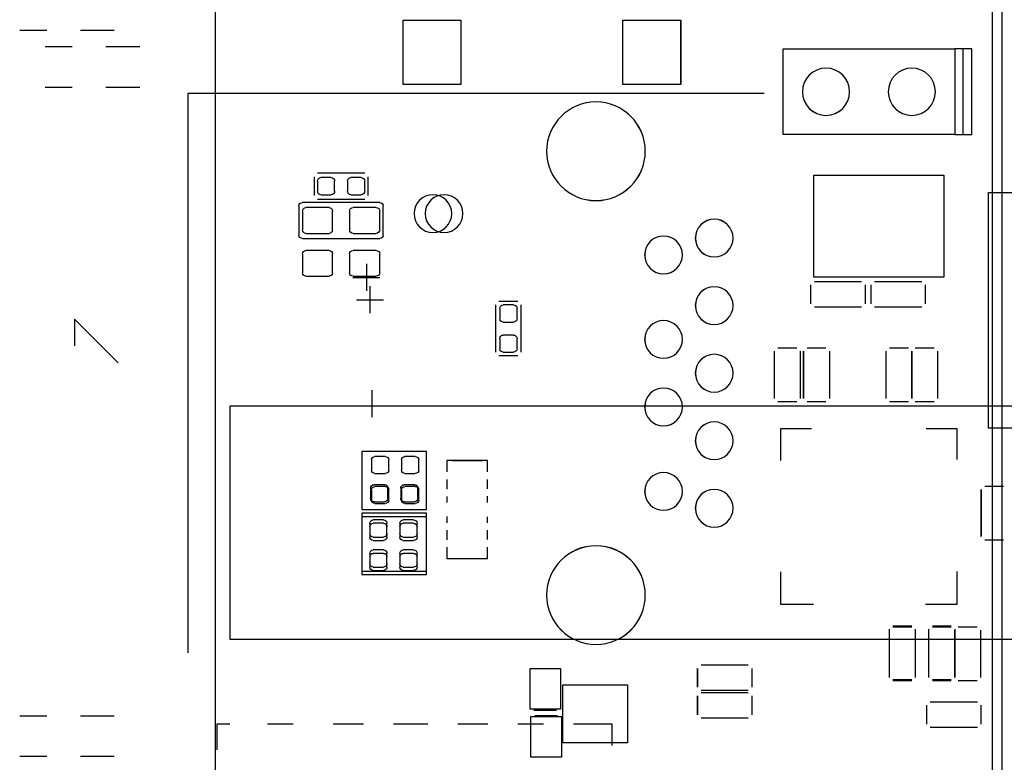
# Model space of a CAD drawing. Header units: inches. Extents: x -2.12 to 5.58, y -1.38 to 1.5.
# Tile 5 of 32: x -2.12 to -0.97, y -0.43 to 0.43. Entities that reach past the tile are written whole.
import ezdxf

# ---------------------------------------------------------------- set-up
doc = ezdxf.new("R2010")
doc.units = ezdxf.units.IN
doc.header["$MEASUREMENT"] = 0
for name, color, linetype in [('INTF_BLUE', 7, 'Continuous'), ('INTF_CYAN', 7, 'Continuous'), ('INTF_GREEN_1', 7, 'Continuous'), ('INTF_GREEN_2', 7, 'Continuous'), ('INTF_GREEN_3', 7, 'Continuous'), ('INTF_MAGENTA', 7, 'Continuous'), ('INTF_MAGENTA_1', 7, 'Continuous'), ('INTF_RED', 7, 'Continuous'), ('INTF_RED_1', 7, 'Continuous'), ('INTF_RED_2', 7, 'Continuous'), ('INTF_YELLOW_1', 7, 'Continuous'), ('INTF_YELLOW_2', 7, 'Continuous'), ('INTF_YELLOW_3', 7, 'Continuous'), ('WHITE', 7, 'Continuous')]:
    doc.layers.add(name, color=color, linetype=linetype)

# ---------------------------------------------------------------- blocks, each defined once
blk = doc.blocks.new('DDD71C7C7C9CF9294EF7B95702A5EAB48181DBE0$$$B8A4396250C5687B1D31E70758B30729E1AC4426')
at = {"layer": 'INTF_GREEN_2', "color": 3}
blk.add_line((-175.214, -55.65), (-175.214, -122.65), dxfattribs=at)
blk.add_line((-175.214, -55.65), (-175.214, -122.65), dxfattribs=at)
at = {"layer": 'INTF_MAGENTA', "color": 6}
for p, q in [((-179.642, -82.677), (-178.244, -82.677)), ((-179.743, -83.337), (-179.743, -82.779)), ((-178.143, -82.779), (-178.143, -83.337)), ((-180.086, -83.541), (-177.8, -83.541)), ((-178.244, -83.439), (-179.642, -83.439)), ((-180.188, -84.506), (-180.188, -83.642)), ((-177.698, -83.642), (-177.698, -84.506)), ((-177.8, -84.607), (-180.086, -84.607)), ((-179.694, -85.36), (-179.694, -86.16)), ((-179.694, -85.36), (-179.694, -86.16)), ((-179.294, -85.76), (-180.094, -85.76)), ((-179.294, -85.76), (-180.094, -85.76)), ((-184.175, -86.474), (-183.617, -86.474)), ((-184.277, -87.973), (-184.277, -86.576)), ((-183.515, -86.576), (-183.515, -87.973)), ((-183.617, -88.075), (-184.175, -88.075)), ((-179.854, -89.1), (-179.854, -89.9)), ((-183.278, -91.182), (-182.075, -91.182)), ((-183.278, -91.517), (-183.278, -91.182)), ((-182.237, -91.182), (-183.117, -91.182)), ((-182.075, -91.182), (-182.075, -91.517)), ((-181.473, -90.915), (-179.562, -90.915)), ((-181.473, -92.626), (-181.473, -90.915)), ((-179.562, -90.915), (-179.562, -92.626)), ((-183.278, -92.018), (-183.278, -91.744)), ((-182.075, -91.745), (-182.075, -92.025)), ((-183.278, -92.419), (-183.278, -92.24)), ((-182.075, -92.244), (-182.075, -92.423)), ((-179.562, -92.626), (-181.473, -92.626)), ((-183.278, -93.021), (-183.278, -92.844)), ((-182.075, -92.84), (-182.075, -93.026)), ((-181.473, -92.743), (-179.562, -92.743)), ((-181.473, -94.455), (-181.473, -92.743)), ((-179.562, -92.743), (-179.562, -94.455)), ((-183.278, -93.517), (-183.278, -93.245)), ((-182.075, -93.245), (-182.075, -93.527)), ((-183.278, -94.085), (-183.278, -93.741)), ((-182.075, -93.741), (-182.075, -94.085)), ((-182.075, -94.085), (-183.278, -94.085)), ((-179.562, -94.455), (-181.473, -94.455))]:
    blk.add_line(p, q, dxfattribs=at)
for centre, start, end in [((-180.086, -83.642), 90, 180), ((-177.8, -83.642), 360, 90), ((-180.086, -84.506), 180, 270), ((-177.8, -84.506), 270, 0)]:
    blk.add_arc(centre, 0.102, start, end, dxfattribs=at)
at = {"layer": 'INTF_RED_1', "color": 1}
blk.add_line((-198.501, -77.724), (-198.501, -113.411), dxfattribs=at)
at = {"layer": 'WHITE', "color": 7}
for p, q in [((-179.642, -83.21), (-179.642, -82.906)), ((-179.54, -82.804), (-179.235, -82.804)), ((-179.133, -82.906), (-179.133, -83.21)), ((-178.752, -83.21), (-178.752, -82.906)), ((-178.651, -82.804), (-178.346, -82.804)), ((-178.244, -82.906), (-178.244, -83.21)), ((-179.235, -83.312), (-179.54, -83.312)), ((-178.346, -83.312), (-178.651, -83.312)), ((-180.086, -84.353), (-180.086, -83.795)), ((-179.984, -83.693), (-179.299, -83.693)), ((-179.197, -83.795), (-179.197, -84.353)), ((-178.689, -84.353), (-178.689, -83.795)), ((-178.587, -83.693), (-177.902, -83.693)), ((-177.8, -83.795), (-177.8, -84.353)), ((-179.299, -84.455), (-179.984, -84.455)), ((-177.902, -84.455), (-178.587, -84.455)), ((-180.086, -85.623), (-180.086, -85.065)), ((-179.984, -84.963), (-179.299, -84.963)), ((-179.197, -85.065), (-179.197, -85.623)), ((-178.689, -85.623), (-178.689, -85.065)), ((-178.587, -84.963), (-177.902, -84.963)), ((-177.8, -85.065), (-177.8, -85.623)), ((-179.299, -85.725), (-179.984, -85.725)), ((-177.902, -85.725), (-178.587, -85.725)), ((-184.15, -86.982), (-184.15, -86.677)), ((-184.048, -86.576), (-183.744, -86.576)), ((-183.642, -86.677), (-183.642, -86.982)), ((-183.744, -87.084), (-184.048, -87.084)), ((-184.15, -87.871), (-184.15, -87.567)), ((-184.048, -87.465), (-183.744, -87.465)), ((-183.642, -87.567), (-183.642, -87.871)), ((-183.744, -87.973), (-184.048, -87.973)), ((-181.242, -91.465), (-181.242, -91.161)), ((-181.14, -91.059), (-180.835, -91.059)), ((-180.734, -91.161), (-180.734, -91.465)), ((-180.353, -91.465), (-180.353, -91.161)), ((-180.251, -91.059), (-179.946, -91.059)), ((-179.845, -91.161), (-179.845, -91.465)), ((-180.835, -91.567), (-181.14, -91.567)), ((-179.946, -91.567), (-180.251, -91.567)), ((-181.216, -92.304), (-181.216, -91.999)), ((-181.115, -91.897), (-180.81, -91.897)), ((-180.708, -91.999), (-180.708, -92.304)), ((-180.327, -92.304), (-180.327, -91.999)), ((-180.226, -91.897), (-179.921, -91.897)), ((-179.819, -91.999), (-179.819, -92.304)), ((-180.81, -92.405), (-181.115, -92.405)), ((-179.921, -92.405), (-180.226, -92.405)), ((-181.089, -92.939), (-180.785, -92.939)), ((-180.2, -92.939), (-179.895, -92.939)), ((-181.191, -93.345), (-181.191, -93.04)), ((-180.683, -93.04), (-180.683, -93.345)), ((-180.302, -93.345), (-180.302, -93.04)), ((-179.794, -93.04), (-179.794, -93.345)), ((-180.785, -93.447), (-181.089, -93.447)), ((-179.895, -93.447), (-180.2, -93.447)), ((-181.191, -94.234), (-181.191, -93.929)), ((-181.089, -93.828), (-180.785, -93.828)), ((-180.683, -93.929), (-180.683, -94.234)), ((-180.302, -94.234), (-180.302, -93.929)), ((-180.2, -93.828), (-179.895, -93.828)), ((-179.794, -93.929), (-179.794, -94.234)), ((-180.785, -94.336), (-181.089, -94.336)), ((-179.895, -94.336), (-180.2, -94.336))]:
    blk.add_line(p, q, dxfattribs=at)
for centre, radius in [((-186.487, -82.025), 1.46), ((-181.991, -83.871), 0.559), ((-189.987, -84.595), 0.559), ((-188.487, -85.095), 0.559), ((-189.987, -86.595), 0.559), ((-188.487, -87.595), 0.559), ((-189.987, -88.595), 0.559), ((-188.487, -89.595), 0.559), ((-189.987, -90.595), 0.559), ((-188.487, -92.095), 0.559), ((-189.987, -92.595), 0.559), ((-186.487, -95.165), 1.46)]:
    blk.add_circle(centre, radius, dxfattribs=at)
for centre, start, end in [((-179.54, -82.906), 90, 180), ((-179.235, -82.906), 360, 90), ((-178.651, -82.906), 90, 180), ((-178.346, -82.906), 360, 90), ((-179.54, -83.21), 180, 270), ((-179.235, -83.21), 270, 0), ((-178.651, -83.21), 180, 270), ((-178.346, -83.21), 270, 0), ((-179.984, -83.795), 90, 180), ((-179.299, -83.795), 360, 90), ((-178.587, -83.795), 90, 180), ((-177.902, -83.795), 360, 90), ((-179.984, -84.353), 180, 270), ((-179.299, -84.353), 270, 0), ((-178.587, -84.353), 180, 270), ((-177.902, -84.353), 270, 0), ((-179.984, -85.065), 90, 180), ((-179.299, -85.065), 360, 90), ((-178.587, -85.065), 90, 180), ((-177.902, -85.065), 360, 90), ((-179.984, -85.623), 180, 270), ((-179.299, -85.623), 270, 0), ((-178.587, -85.623), 180, 270), ((-177.902, -85.623), 270, 0), ((-184.048, -86.677), 90, 180), ((-183.744, -86.677), 360, 90), ((-184.048, -86.982), 180, 270), ((-183.744, -86.982), 270, 0), ((-184.048, -87.567), 90, 180), ((-183.744, -87.567), 360, 90), ((-184.048, -87.871), 180, 270), ((-183.744, -87.871), 270, 0), ((-181.14, -91.161), 90, 180), ((-180.835, -91.161), 360, 90), ((-180.251, -91.161), 90, 180), ((-179.946, -91.161), 360, 90), ((-181.14, -91.465), 180, 270), ((-180.835, -91.465), 270, 0), ((-180.251, -91.465), 180, 270), ((-179.946, -91.465), 270, 0), ((-181.115, -91.999), 90, 180), ((-180.81, -91.999), 360, 90), ((-180.226, -91.999), 90, 180), ((-179.921, -91.999), 360, 90), ((-181.115, -92.304), 180, 270), ((-180.81, -92.304), 270, 0), ((-180.226, -92.304), 180, 270), ((-179.921, -92.304), 270, 0), ((-181.089, -93.04), 90, 180), ((-180.785, -93.04), 360, 90), ((-180.2, -93.04), 90, 180), ((-179.895, -93.04), 360, 90), ((-181.089, -93.345), 180, 270), ((-180.785, -93.345), 270, 0), ((-180.2, -93.345), 180, 270), ((-179.895, -93.345), 270, 0), ((-181.089, -93.929), 90, 180), ((-180.785, -93.929), 360, 90), ((-180.2, -93.929), 90, 180), ((-179.895, -93.929), 360, 90), ((-181.089, -94.234), 180, 270), ((-180.785, -94.234), 270, 0), ((-180.2, -94.234), 180, 270), ((-179.895, -94.234), 270, 0)]:
    blk.add_arc(centre, 0.102, start, end, dxfattribs=at)
blk = doc.blocks.new('S70CR100-TOP')
at = {"color": 0}
blk.add_blockref('DDD71C7C7C9CF9294EF7B95702A5EAB48181DBE0$$$B8A4396250C5687B1D31E70758B30729E1AC4426', (0, 0), dxfattribs=at)
blk = doc.blocks.new('3873F21D59116B9BB77B534D235B23D2048C078A$$$B8A4396250C5687B1D31E70758B30729E1AC4426')
at = {"layer": 'INTF_BLUE', "color": 5}
for p, q in [((-188.9935, -78.1401), (-188.9935, -80.0511)), ((-187.2821, -78.1401), (-188.9935, -78.1401)), ((-187.2821, -80.0511), (-187.2821, -78.1401)), ((-182.4911, -78.1401), (-182.4911, -80.0511)), ((-180.7797, -78.1401), (-182.4911, -78.1401)), ((-180.7797, -80.0511), (-180.7797, -78.1401)), ((-188.9935, -80.0511), (-187.2821, -80.0511)), ((-182.4911, -80.0511), (-180.7797, -80.0511)), ((-191.4678, -80.3142), (-174.4068, -80.3142)), ((-174.4068, -80.3142), (-174.4068, -96.8762)), ((-196.7855, -82.7281), (-196.7855, -85.7504)), ((-192.9384, -82.7281), (-196.7855, -82.7281)), ((-192.9384, -85.7504), (-192.9384, -82.7281)), ((-196.7855, -85.7504), (-192.9384, -85.7504)), ((-194.7291, -85.8774), (-196.1261, -85.8774)), ((-192.9511, -85.8774), (-194.3481, -85.8774)), ((-196.2277, -85.979), (-196.2277, -86.5378)), ((-194.6275, -86.5378), (-194.6275, -85.979)), ((-194.4497, -85.979), (-194.4497, -86.5378)), ((-192.8495, -86.5378), (-192.8495, -85.979)), ((-196.1261, -86.6394), (-194.7291, -86.6394)), ((-194.3481, -86.6394), (-192.9511, -86.6394)), ((-172.348, -88.2904), (-171.0526, -86.995)), ((-171.0526, -86.995), (-171.0526, -87.7316)), ((-196.596, -87.9475), (-196.596, -89.3445)), ((-195.9356, -87.8459), (-196.4944, -87.8459)), ((-195.834, -87.9475), (-195.834, -89.3445)), ((-195.834, -89.3445), (-195.834, -87.9475)), ((-195.1736, -87.8459), (-195.7324, -87.8459)), ((-195.072, -89.3445), (-195.072, -87.9475)), ((-193.3956, -87.9475), (-193.3956, -89.3445)), ((-192.7352, -87.8459), (-193.294, -87.8459)), ((-192.6336, -89.3445), (-192.6336, -87.9475)), ((-192.532, -87.9475), (-192.532, -89.3445)), ((-191.8716, -87.8459), (-192.4304, -87.8459)), ((-191.77, -89.3445), (-191.77, -87.9475)), ((-171.0526, -87.7316), (-171.0526, -87.7824)), ((-196.4944, -89.4461), (-195.9356, -89.4461)), ((-195.7324, -89.4461), (-195.1736, -89.4461)), ((-193.294, -89.4461), (-192.7352, -89.4461)), ((-192.4304, -89.4461), (-191.8716, -89.4461)), ((-200.6524, -89.568), (-175.6512, -89.568)), ((-175.6512, -89.568), (-175.6512, -96.4692)), ((-197.1656, -90.2354), (-197.1656, -91.1476)), ((-196.2557, -90.2354), (-197.1656, -90.2354)), ((-191.9624, -90.2354), (-192.8693, -90.2354)), ((-191.9624, -91.1847), (-191.9624, -90.2354)), ((-197.993, -91.9353), (-198.5518, -91.9353)), ((-197.8914, -93.4339), (-197.8914, -92.0369)), ((-198.5518, -93.5355), (-197.993, -93.5355)), ((-197.1656, -94.4643), (-197.1656, -95.4386)), ((-191.9624, -95.4386), (-191.9624, -94.4812)), ((-197.1656, -95.4386), (-196.2379, -95.4386)), ((-192.9234, -95.4386), (-191.9624, -95.4386)), ((-197.2056, -96.1009), (-197.7644, -96.1009)), ((-196.4436, -96.0755), (-197.0024, -96.0755)), ((-195.2752, -96.0755), (-195.834, -96.0755)), ((-197.866, -96.2025), (-197.866, -97.5995)), ((-197.104, -96.1771), (-197.104, -97.5741)), ((-197.104, -97.5995), (-197.104, -96.2025)), ((-196.342, -97.5741), (-196.342, -96.1771)), ((-195.9356, -96.1771), (-195.9356, -97.5741)), ((-195.1736, -97.5741), (-195.1736, -96.1771)), ((-175.6512, -96.4692), (-200.6524, -96.4692)), ((-189.5983, -97.2312), (-190.9953, -97.2312)), ((-191.0969, -97.3328), (-191.0969, -97.8916)), ((-189.4967, -97.8916), (-189.4967, -97.3328)), ((-184.5358, -97.3408), (-185.4406, -97.3408)), ((-185.4406, -97.3408), (-185.4406, -98.544)), ((-184.5358, -98.544), (-184.5358, -97.3408)), ((-197.7644, -97.7011), (-197.2056, -97.7011)), ((-197.0024, -97.6757), (-196.4436, -97.6757)), ((-195.834, -97.6757), (-195.2752, -97.6757)), ((-185.5059, -97.8233), (-187.4169, -97.8233)), ((-187.4169, -97.8233), (-187.4169, -99.5347)), ((-185.5059, -99.5347), (-185.5059, -97.8233)), ((-191.0969, -98.1456), (-191.0969, -98.7044)), ((-190.9953, -97.9932), (-189.5983, -97.9932)), ((-189.5983, -98.044), (-190.9953, -98.044)), ((-189.4967, -98.7044), (-189.4967, -98.1456)), ((-197.8787, -98.425), (-197.8787, -98.9838)), ((-196.3801, -98.3234), (-197.7771, -98.3234)), ((-196.2785, -98.9838), (-196.2785, -98.425)), ((-185.466, -98.7632), (-185.466, -99.9664)), ((-184.5612, -98.7632), (-185.466, -98.7632)), ((-185.4406, -98.544), (-184.5358, -98.544)), ((-184.6792, -98.7273), (-185.3479, -98.7273)), ((-185.3226, -98.5799), (-184.6539, -98.5799)), ((-184.5612, -99.9664), (-184.5612, -98.7632)), ((-190.9953, -98.806), (-189.5983, -98.806)), ((-186.9694, -99.6188), (-186.9694, -98.9838)), ((-186.9694, -98.9838), (-185.8264, -98.9838)), ((-184.9374, -98.9838), (-184.1754, -98.9838)), ((-183.2864, -98.9838), (-182.3974, -98.9838)), ((-181.5084, -98.9838), (-180.4924, -98.9838)), ((-179.6034, -98.9838), (-178.7144, -98.9838)), ((-177.5254, -98.9838), (-176.7634, -98.9838)), ((-175.6493, -98.9838), (-175.2683, -98.9838)), ((-175.2683, -98.9838), (-175.2683, -99.7458)), ((-197.7771, -99.0854), (-196.3801, -99.0854)), ((-187.4169, -99.5347), (-185.5059, -99.5347)), ((-185.466, -99.9664), (-184.5612, -99.9664))]:
    blk.add_line(p, q, dxfattribs=at)
at = {"layer": 'INTF_MAGENTA_1', "color": 6}
for centre, radius in [((-186.4868, -82.0252), 1.4605), ((-189.9868, -84.5952), 0.5588), ((-188.4868, -85.0952), 0.5588), ((-189.9868, -86.5952), 0.5588), ((-188.4868, -87.5952), 0.5588), ((-189.9868, -88.5952), 0.5588), ((-188.4868, -89.5952), 0.5588), ((-189.9868, -90.5952), 0.5588), ((-188.4868, -92.0952), 0.5588), ((-189.9868, -92.5952), 0.5588), ((-186.4868, -95.1652), 1.4605)]:
    blk.add_circle(centre, radius, dxfattribs=at)
at = {"layer": 'INTF_YELLOW_3', "color": 2}
blk.add_line((-175.214, -55.65), (-175.214, -122.65), dxfattribs=at)
blk.add_line((-175.214, -55.65), (-175.214, -122.65), dxfattribs=at)
blk = doc.blocks.new('S70CR100-BOT')
at = {"color": 0}
blk.add_blockref('3873F21D59116B9BB77B534D235B23D2048C078A$$$B8A4396250C5687B1D31E70758B30729E1AC4426', (0, 0), dxfattribs=at)
blk = doc.blocks.new('31673240982F5778DC3FB12357F58391CCFCB263$$$B8A4396250C5687B1D31E70758B30729E1AC4426')
at = {"layer": 'INTF_CYAN', "color": 4}
for centre, radius in [((-195.834, -80.264), 0.6985), ((-193.294, -80.264), 0.6985), ((-186.4868, -82.0252), 1.4605), ((-189.9868, -84.5952), 0.5588), ((-188.4868, -85.0952), 0.5588), ((-189.9868, -86.5952), 0.5588), ((-188.4868, -87.5952), 0.5588), ((-189.9868, -88.5952), 0.5588), ((-188.4868, -89.5952), 0.5588), ((-189.9868, -90.5952), 0.5588), ((-188.4868, -92.0952), 0.5588), ((-189.9868, -92.5952), 0.5588), ((-186.4868, -95.1652), 1.4605)]:
    blk.add_circle(centre, radius, dxfattribs=at)
at = {"layer": 'INTF_GREEN_1', "color": 3}
for p, q in [((-188.9935, -78.1401), (-188.9935, -80.0511)), ((-187.2821, -78.1401), (-188.9935, -78.1401)), ((-187.2821, -80.0511), (-187.2821, -78.1401)), ((-182.4911, -78.1401), (-182.4911, -80.0511)), ((-180.7797, -78.1401), (-182.4911, -78.1401)), ((-180.7797, -80.0511), (-180.7797, -78.1401)), ((-171.2328, -78.4452), (-172.2328, -78.4452)), ((-169.4328, -78.4452), (-170.2328, -78.4452)), ((-172.9858, -78.9332), (-171.9858, -78.9332)), ((-170.9858, -78.9332), (-170.1858, -78.9332)), ((-197.612, -78.994), (-197.104, -78.994)), ((-197.612, -81.534), (-197.612, -78.994)), ((-197.358, -81.534), (-197.358, -78.994)), ((-192.024, -78.994), (-197.104, -78.994)), ((-197.104, -78.994), (-197.104, -81.534)), ((-192.024, -81.534), (-192.024, -78.994)), ((-188.9935, -80.0511), (-187.2821, -80.0511)), ((-182.4911, -80.0511), (-180.7797, -80.0511)), ((-191.4678, -80.3142), (-174.4068, -80.3142)), ((-174.4068, -80.3142), (-174.4068, -96.8762)), ((-172.9858, -80.1332), (-171.9858, -80.1332)), ((-170.9858, -80.1332), (-170.1858, -80.1332)), ((-197.104, -81.534), (-197.612, -81.534)), ((-197.104, -81.534), (-192.024, -81.534)), ((-196.7855, -82.7281), (-196.7855, -85.7504)), ((-192.9384, -82.7281), (-196.7855, -82.7281)), ((-192.9384, -85.7504), (-192.9384, -82.7281)), ((-196.7855, -85.7504), (-192.9384, -85.7504)), ((-194.7291, -85.8774), (-196.1261, -85.8774)), ((-192.9511, -85.8774), (-194.3481, -85.8774)), ((-196.2277, -85.979), (-196.2277, -86.5378)), ((-194.6275, -86.5378), (-194.6275, -85.979)), ((-194.4497, -85.979), (-194.4497, -86.5378)), ((-192.8495, -86.5378), (-192.8495, -85.979)), ((-196.1261, -86.6394), (-194.7291, -86.6394)), ((-194.3481, -86.6394), (-192.9511, -86.6394)), ((-172.348, -88.2904), (-171.0526, -86.995)), ((-171.0526, -86.995), (-171.0526, -87.7316)), ((-196.596, -87.9475), (-196.596, -89.3445)), ((-195.9356, -87.8459), (-196.4944, -87.8459)), ((-195.834, -89.3445), (-195.834, -87.9475)), ((-195.834, -87.9475), (-195.834, -89.3445)), ((-195.1736, -87.8459), (-195.7324, -87.8459)), ((-195.072, -89.3445), (-195.072, -87.9475)), ((-193.3956, -87.9475), (-193.3956, -89.3445)), ((-192.7352, -87.8459), (-193.294, -87.8459)), ((-192.6336, -89.3445), (-192.6336, -87.9475)), ((-192.532, -87.9475), (-192.532, -89.3445)), ((-191.8716, -87.8459), (-192.4304, -87.8459)), ((-191.77, -89.3445), (-191.77, -87.9475)), ((-171.0526, -87.7316), (-171.0526, -87.7824)), ((-196.4944, -89.4461), (-195.9356, -89.4461)), ((-195.7324, -89.4461), (-195.1736, -89.4461)), ((-193.294, -89.4461), (-192.7352, -89.4461)), ((-192.4304, -89.4461), (-191.8716, -89.4461)), ((-197.1656, -90.2354), (-197.1656, -91.1476)), ((-196.258, -90.2354), (-197.1656, -90.2354)), ((-191.9624, -90.2354), (-192.861, -90.2354)), ((-191.9624, -91.154), (-191.9624, -90.2354)), ((-197.993, -91.9353), (-198.5518, -91.9353)), ((-197.8914, -93.4339), (-197.8914, -92.0369)), ((-198.5518, -93.5355), (-197.993, -93.5355)), ((-197.1656, -94.4643), (-197.1656, -95.4386)), ((-191.9624, -95.4386), (-191.9624, -94.4738)), ((-197.1656, -95.4386), (-196.2548, -95.4386)), ((-192.9107, -95.4386), (-191.9624, -95.4386)), ((-197.2056, -96.1009), (-197.7644, -96.1009)), ((-196.4436, -96.1009), (-197.0024, -96.1009)), ((-195.2752, -96.1009), (-195.834, -96.1009)), ((-197.866, -96.2025), (-197.866, -97.5995)), ((-197.104, -96.2025), (-197.104, -97.5995)), ((-197.104, -97.5995), (-197.104, -96.2025)), ((-196.342, -97.5995), (-196.342, -96.2025)), ((-195.9356, -96.2025), (-195.9356, -97.5995)), ((-195.1736, -97.5995), (-195.1736, -96.2025)), ((-189.5983, -97.2312), (-190.9953, -97.2312)), ((-191.0969, -97.3328), (-191.0969, -97.8916)), ((-189.4967, -97.8916), (-189.4967, -97.3328)), ((-184.5358, -97.3408), (-185.4406, -97.3408)), ((-185.4406, -97.3408), (-185.4406, -98.544)), ((-184.5358, -98.544), (-184.5358, -97.3408)), ((-197.7644, -97.7011), (-197.2056, -97.7011)), ((-197.0024, -97.7011), (-196.4436, -97.7011)), ((-195.834, -97.7011), (-195.2752, -97.7011)), ((-185.5059, -97.8233), (-187.4169, -97.8233)), ((-187.4169, -97.8233), (-187.4169, -99.5347)), ((-185.5059, -99.5347), (-185.5059, -97.8233)), ((-191.0969, -98.1456), (-191.0969, -98.7044)), ((-190.9953, -97.9932), (-189.5983, -97.9932)), ((-189.5983, -98.044), (-190.9953, -98.044)), ((-189.4967, -98.7044), (-189.4967, -98.1456)), ((-197.8787, -98.425), (-197.8787, -98.9838)), ((-196.3801, -98.3234), (-197.7771, -98.3234)), ((-196.2785, -98.9838), (-196.2785, -98.425)), ((-184.5612, -98.7632), (-185.466, -98.7632)), ((-185.466, -98.7632), (-185.466, -99.9664)), ((-185.4406, -98.544), (-184.5358, -98.544)), ((-184.6793, -98.7273), (-185.348, -98.7273)), ((-185.3225, -98.5799), (-184.6538, -98.5799)), ((-184.5612, -99.9664), (-184.5612, -98.7632)), ((-172.2328, -98.7452), (-171.2328, -98.7452)), ((-170.2328, -98.7452), (-169.4328, -98.7452)), ((-190.9953, -98.806), (-189.5983, -98.806)), ((-186.9694, -99.6188), (-186.9694, -98.9838)), ((-186.9694, -98.9838), (-185.8264, -98.9838)), ((-184.9374, -98.9838), (-184.1754, -98.9838)), ((-183.2864, -98.9838), (-182.3974, -98.9838)), ((-181.5084, -98.9838), (-180.4924, -98.9838)), ((-179.6034, -98.9838), (-178.7144, -98.9838)), ((-177.5254, -98.9838), (-176.7634, -98.9838)), ((-175.6493, -98.9838), (-175.2683, -98.9838)), ((-175.2683, -98.9838), (-175.2683, -99.7458)), ((-197.7771, -99.0854), (-196.3801, -99.0854)), ((-187.4169, -99.5347), (-185.5059, -99.5347)), ((-185.466, -99.9664), (-184.5612, -99.9664)), ((-172.2328, -99.9452), (-171.2328, -99.9452)), ((-170.2328, -99.9452), (-169.4328, -99.9452))]:
    blk.add_line(p, q, dxfattribs=at)
at = {"layer": 'INTF_RED_2', "color": 1}
blk.add_line((-175.214, -55.65), (-175.214, -122.65), dxfattribs=at)
at = {"layer": 'INTF_YELLOW_2', "color": 2}
for p, q in [((-187.2821, -78.1401), (-188.9935, -78.1401)), ((-188.9935, -78.1401), (-188.9935, -80.0511)), ((-187.2821, -80.0511), (-187.2821, -78.1401)), ((-180.7797, -78.1401), (-182.4911, -78.1401)), ((-182.4911, -78.1401), (-182.4911, -80.0511)), ((-180.7797, -80.0511), (-180.7797, -78.1401)), ((-197.612, -81.534), (-197.612, -78.994)), ((-197.612, -78.994), (-197.104, -78.994)), ((-197.358, -81.534), (-197.358, -78.994)), ((-192.024, -78.994), (-197.104, -78.994)), ((-197.104, -78.994), (-197.104, -81.534)), ((-192.024, -81.534), (-192.024, -78.994)), ((-188.9935, -80.0511), (-187.2821, -80.0511)), ((-182.4911, -80.0511), (-180.7797, -80.0511)), ((-191.4678, -80.3142), (-174.4068, -80.3142)), ((-174.4068, -80.3142), (-174.4068, -96.8762)), ((-197.104, -81.534), (-197.612, -81.534)), ((-197.104, -81.534), (-192.024, -81.534)), ((-192.9384, -82.7281), (-196.7855, -82.7281)), ((-196.7855, -82.7281), (-196.7855, -85.7504)), ((-192.9384, -85.7504), (-192.9384, -82.7281)), ((-196.7855, -85.7504), (-192.9384, -85.7504)), ((-194.7291, -85.8774), (-196.1261, -85.8774)), ((-192.9511, -85.8774), (-194.3481, -85.8774)), ((-196.2277, -85.979), (-196.2277, -86.5378)), ((-194.6275, -86.5378), (-194.6275, -85.979)), ((-194.4497, -85.979), (-194.4497, -86.5378)), ((-192.8495, -86.5378), (-192.8495, -85.979)), ((-196.1261, -86.6394), (-194.7291, -86.6394)), ((-194.3481, -86.6394), (-192.9511, -86.6394)), ((-172.348, -88.2904), (-171.0526, -86.995)), ((-171.0526, -86.995), (-171.0526, -87.7316)), ((-196.596, -87.9475), (-196.596, -89.3445)), ((-195.9356, -87.8459), (-196.4944, -87.8459)), ((-195.834, -89.3445), (-195.834, -87.9475)), ((-195.834, -87.9475), (-195.834, -89.3445)), ((-195.1736, -87.8459), (-195.7324, -87.8459)), ((-195.072, -89.3445), (-195.072, -87.9475)), ((-193.3956, -87.9475), (-193.3956, -89.3445)), ((-192.7352, -87.8459), (-193.294, -87.8459)), ((-192.6336, -89.3445), (-192.6336, -87.9475)), ((-192.532, -87.9475), (-192.532, -89.3445)), ((-191.8716, -87.8459), (-192.4304, -87.8459)), ((-191.77, -89.3445), (-191.77, -87.9475)), ((-171.0526, -87.7316), (-171.0526, -87.7824)), ((-196.4944, -89.4461), (-195.9356, -89.4461)), ((-195.7324, -89.4461), (-195.1736, -89.4461)), ((-193.294, -89.4461), (-192.7352, -89.4461)), ((-192.4304, -89.4461), (-191.8716, -89.4461)), ((-196.2557, -90.2354), (-197.1656, -90.2354)), ((-197.1656, -90.2354), (-197.1656, -91.1476)), ((-191.9624, -90.2354), (-192.8693, -90.2354)), ((-191.9624, -91.1847), (-191.9624, -90.2354)), ((-197.993, -91.9353), (-198.5518, -91.9353)), ((-197.8914, -93.4339), (-197.8914, -92.0369)), ((-198.5518, -93.5355), (-197.993, -93.5355)), ((-197.1656, -94.4643), (-197.1656, -95.4386)), ((-191.9624, -95.4386), (-191.9624, -94.4812)), ((-197.1656, -95.4386), (-196.2379, -95.4386)), ((-192.9234, -95.4386), (-191.9624, -95.4386)), ((-197.2056, -96.1009), (-197.7644, -96.1009)), ((-196.4436, -96.1009), (-197.0024, -96.1009)), ((-195.2752, -96.1009), (-195.834, -96.1009)), ((-197.866, -96.2025), (-197.866, -97.5995)), ((-197.104, -96.2025), (-197.104, -97.5995)), ((-197.104, -97.5995), (-197.104, -96.2025)), ((-196.342, -97.5995), (-196.342, -96.2025)), ((-195.9356, -96.2025), (-195.9356, -97.5995)), ((-195.1736, -97.5995), (-195.1736, -96.2025)), ((-189.5983, -97.2312), (-190.9953, -97.2312)), ((-191.0969, -97.3328), (-191.0969, -97.8916)), ((-189.4967, -97.8916), (-189.4967, -97.3328)), ((-185.4406, -97.3408), (-185.4406, -98.544)), ((-184.5358, -97.3408), (-185.4406, -97.3408)), ((-184.5358, -98.544), (-184.5358, -97.3408)), ((-197.7644, -97.7011), (-197.2056, -97.7011)), ((-197.0024, -97.7011), (-196.4436, -97.7011)), ((-195.834, -97.7011), (-195.2752, -97.7011)), ((-187.4169, -97.8233), (-187.4169, -99.5347)), ((-185.5059, -97.8233), (-187.4169, -97.8233)), ((-185.5059, -99.5347), (-185.5059, -97.8233)), ((-191.0969, -98.1456), (-191.0969, -98.7044)), ((-190.9953, -97.9932), (-189.5983, -97.9932)), ((-189.5983, -98.044), (-190.9953, -98.044)), ((-189.4967, -98.7044), (-189.4967, -98.1456)), ((-197.8787, -98.425), (-197.8787, -98.9838)), ((-196.3801, -98.3234), (-197.7771, -98.3234)), ((-196.2785, -98.9838), (-196.2785, -98.425)), ((-184.5612, -98.7632), (-185.466, -98.7632)), ((-185.466, -98.7632), (-185.466, -99.9664)), ((-185.4406, -98.544), (-184.5358, -98.544)), ((-184.6792, -98.7273), (-185.3479, -98.7273)), ((-185.3226, -98.5799), (-184.6539, -98.5799)), ((-184.5612, -99.9664), (-184.5612, -98.7632)), ((-190.9953, -98.806), (-189.5983, -98.806)), ((-186.9694, -99.6188), (-186.9694, -98.9838)), ((-186.9694, -98.9838), (-185.8264, -98.9838)), ((-184.9374, -98.9838), (-184.1754, -98.9838)), ((-183.2864, -98.9838), (-182.3974, -98.9838)), ((-181.5084, -98.9838), (-180.4924, -98.9838)), ((-179.6034, -98.9838), (-178.7144, -98.9838)), ((-177.5254, -98.9838), (-176.7634, -98.9838)), ((-175.6493, -98.9838), (-175.2683, -98.9838)), ((-175.2683, -98.9838), (-175.2683, -99.7458)), ((-197.7771, -99.0854), (-196.3801, -99.0854)), ((-187.4169, -99.5347), (-185.5059, -99.5347)), ((-185.466, -99.9664), (-184.5612, -99.9664))]:
    blk.add_line(p, q, dxfattribs=at)
blk = doc.blocks.new('S70CR110-BOT')
at = {"color": 0}
blk.add_blockref('31673240982F5778DC3FB12357F58391CCFCB263$$$B8A4396250C5687B1D31E70758B30729E1AC4426', (0, 0), dxfattribs=at)
blk = doc.blocks.new('FE1B2A364973CD4E62792E9A41617DEF1B491828$$$B8A4396250C5687B1D31E70758B30729E1AC4426')
at = {"layer": 'INTF_GREEN_3', "color": 3}
for p, q in [((-179.642, -83.21), (-179.642, -82.906)), ((-179.54, -82.804), (-179.235, -82.804)), ((-179.133, -82.906), (-179.133, -83.21)), ((-178.752, -83.21), (-178.752, -82.906)), ((-178.651, -82.804), (-178.346, -82.804)), ((-178.244, -82.906), (-178.244, -83.21)), ((-179.235, -83.312), (-179.54, -83.312)), ((-178.346, -83.312), (-178.651, -83.312)), ((-180.086, -84.353), (-180.086, -83.795)), ((-179.984, -83.693), (-179.299, -83.693)), ((-179.197, -83.795), (-179.197, -84.353)), ((-178.689, -84.353), (-178.689, -83.795)), ((-178.587, -83.693), (-177.902, -83.693)), ((-177.8, -83.795), (-177.8, -84.353)), ((-179.299, -84.455), (-179.984, -84.455)), ((-177.902, -84.455), (-178.587, -84.455)), ((-180.086, -85.623), (-180.086, -85.065)), ((-179.984, -84.963), (-179.299, -84.963)), ((-179.197, -85.065), (-179.197, -85.623)), ((-178.689, -85.623), (-178.689, -85.065)), ((-178.587, -84.963), (-177.902, -84.963)), ((-177.8, -85.065), (-177.8, -85.623)), ((-179.299, -85.725), (-179.984, -85.725)), ((-177.902, -85.725), (-178.587, -85.725)), ((-184.15, -86.982), (-184.15, -86.677)), ((-184.048, -86.576), (-183.744, -86.576)), ((-183.642, -86.677), (-183.642, -86.982)), ((-183.744, -87.084), (-184.048, -87.084)), ((-184.15, -87.871), (-184.15, -87.567)), ((-184.048, -87.465), (-183.744, -87.465)), ((-183.642, -87.567), (-183.642, -87.871)), ((-183.744, -87.973), (-184.048, -87.973)), ((-181.242, -91.465), (-181.242, -91.161)), ((-181.14, -91.059), (-180.835, -91.059)), ((-180.734, -91.161), (-180.734, -91.465)), ((-180.353, -91.465), (-180.353, -91.161)), ((-180.251, -91.059), (-179.946, -91.059)), ((-179.845, -91.161), (-179.845, -91.465)), ((-180.835, -91.567), (-181.14, -91.567)), ((-179.946, -91.567), (-180.251, -91.567)), ((-181.242, -92.354), (-181.242, -92.05)), ((-181.14, -91.948), (-180.835, -91.948)), ((-180.734, -92.05), (-180.734, -92.354)), ((-180.353, -92.354), (-180.353, -92.05)), ((-180.251, -91.948), (-179.946, -91.948)), ((-179.845, -92.05), (-179.845, -92.354)), ((-180.835, -92.456), (-181.14, -92.456)), ((-179.946, -92.456), (-180.251, -92.456)), ((-181.191, -93.447), (-181.191, -93.142)), ((-181.089, -93.04), (-180.785, -93.04)), ((-180.683, -93.142), (-180.683, -93.447)), ((-180.302, -93.447), (-180.302, -93.142)), ((-180.2, -93.04), (-179.895, -93.04)), ((-179.794, -93.142), (-179.794, -93.447)), ((-180.785, -93.548), (-181.089, -93.548)), ((-179.895, -93.548), (-180.2, -93.548)), ((-181.191, -94.336), (-181.191, -94.031)), ((-181.089, -93.929), (-180.785, -93.929)), ((-180.683, -94.031), (-180.683, -94.336)), ((-180.302, -94.336), (-180.302, -94.031)), ((-180.2, -93.929), (-179.895, -93.929)), ((-179.794, -94.031), (-179.794, -94.336)), ((-180.785, -94.437), (-181.089, -94.437)), ((-179.895, -94.437), (-180.2, -94.437))]:
    blk.add_line(p, q, dxfattribs=at)
for centre, radius in [((-195.834, -80.264), 0.699), ((-193.294, -80.264), 0.699), ((-186.487, -82.025), 1.46), ((-181.661, -83.871), 0.559), ((-189.987, -84.595), 0.559), ((-188.487, -85.095), 0.559), ((-189.987, -86.595), 0.559), ((-188.487, -87.595), 0.559), ((-189.987, -88.595), 0.559), ((-188.487, -89.595), 0.559), ((-189.987, -90.595), 0.559), ((-188.487, -92.095), 0.559), ((-189.987, -92.595), 0.559), ((-186.487, -95.165), 1.46)]:
    blk.add_circle(centre, radius, dxfattribs=at)
for centre, start, end in [((-179.54, -82.906), 90, 180), ((-179.235, -82.906), 360, 90), ((-178.651, -82.906), 90, 180), ((-178.346, -82.906), 360, 90), ((-179.54, -83.21), 180, 270), ((-179.235, -83.21), 270, 0), ((-178.651, -83.21), 180, 270), ((-178.346, -83.21), 270, 0), ((-179.984, -83.795), 90, 180), ((-179.299, -83.795), 360, 90), ((-178.587, -83.795), 90, 180), ((-177.902, -83.795), 360, 90), ((-179.984, -84.353), 180, 270), ((-179.299, -84.353), 270, 0), ((-178.587, -84.353), 180, 270), ((-177.902, -84.353), 270, 0), ((-179.984, -85.065), 90, 180), ((-179.299, -85.065), 360, 90), ((-178.587, -85.065), 90, 180), ((-177.902, -85.065), 360, 90), ((-179.984, -85.623), 180, 270), ((-179.299, -85.623), 270, 0), ((-178.587, -85.623), 180, 270), ((-177.902, -85.623), 270, 0), ((-184.048, -86.677), 90, 180), ((-183.744, -86.677), 360, 90), ((-184.048, -86.982), 180, 270), ((-183.744, -86.982), 270, 0), ((-184.048, -87.567), 90, 180), ((-183.744, -87.567), 360, 90), ((-184.048, -87.871), 180, 270), ((-183.744, -87.871), 270, 0), ((-181.14, -91.161), 90, 180), ((-180.835, -91.161), 360, 90), ((-180.251, -91.161), 90, 180), ((-179.946, -91.161), 360, 90), ((-181.14, -91.465), 180, 270), ((-180.835, -91.465), 270, 0), ((-180.251, -91.465), 180, 270), ((-179.946, -91.465), 270, 0), ((-181.14, -92.05), 90, 180), ((-180.835, -92.05), 360, 90), ((-180.251, -92.05), 90, 180), ((-179.946, -92.05), 360, 90), ((-181.14, -92.354), 180, 270), ((-180.835, -92.354), 270, 0), ((-180.251, -92.354), 180, 270), ((-179.946, -92.354), 270, 0), ((-181.089, -93.142), 90, 180), ((-180.785, -93.142), 360, 90), ((-180.2, -93.142), 90, 180), ((-179.895, -93.142), 360, 90), ((-181.089, -93.447), 180, 270), ((-180.785, -93.447), 270, 0), ((-180.2, -93.447), 180, 270), ((-179.895, -93.447), 270, 0), ((-181.089, -94.031), 90, 180), ((-180.785, -94.031), 360, 90), ((-180.2, -94.031), 90, 180), ((-179.895, -94.031), 360, 90), ((-181.089, -94.336), 180, 270), ((-180.785, -94.336), 270, 0), ((-180.2, -94.336), 180, 270), ((-179.895, -94.336), 270, 0)]:
    blk.add_arc(centre, 0.102, start, end, dxfattribs=at)
at = {"layer": 'INTF_RED', "color": 1}
blk.add_line((-175.214, -55.65), (-175.214, -122.65), dxfattribs=at)
at = {"layer": 'INTF_YELLOW_1', "color": 2}
for p, q in [((-198.213, -77.163), (-198.213, -113.704)), ((-179.642, -82.677), (-178.244, -82.677)), ((-179.743, -83.337), (-179.743, -82.779)), ((-178.143, -82.779), (-178.143, -83.337)), ((-198.107, -83.242), (-198.92, -83.242)), ((-198.107, -90.227), (-198.107, -83.242)), ((-180.086, -83.541), (-177.8, -83.541)), ((-178.244, -83.439), (-179.642, -83.439)), ((-180.188, -84.506), (-180.188, -83.642)), ((-177.698, -83.642), (-177.698, -84.506)), ((-177.8, -84.607), (-180.086, -84.607)), ((-179.796, -86.02), (-179.796, -86.821)), ((-179.796, -86.02), (-179.796, -86.821)), ((-184.175, -86.474), (-183.617, -86.474)), ((-179.396, -86.421), (-180.196, -86.421)), ((-184.277, -87.973), (-184.277, -86.576)), ((-183.515, -86.576), (-183.515, -87.973)), ((-183.617, -88.075), (-184.175, -88.075)), ((-179.854, -89.1), (-179.854, -89.9)), ((-198.92, -90.227), (-198.107, -90.227)), ((-183.278, -91.182), (-182.075, -91.182)), ((-183.278, -91.517), (-183.278, -91.182)), ((-182.237, -91.182), (-183.117, -91.182)), ((-182.075, -91.182), (-182.075, -91.517)), ((-181.473, -90.915), (-179.562, -90.915)), ((-181.473, -92.626), (-181.473, -90.915)), ((-179.562, -90.915), (-179.562, -92.626)), ((-183.278, -92.018), (-183.278, -91.744)), ((-182.075, -91.745), (-182.075, -92.025)), ((-183.278, -92.419), (-183.278, -92.24)), ((-182.075, -92.244), (-182.075, -92.423)), ((-179.562, -92.626), (-181.473, -92.626)), ((-183.278, -93.021), (-183.278, -92.844)), ((-182.075, -92.84), (-182.075, -93.026)), ((-181.473, -92.845), (-179.562, -92.845)), ((-181.473, -94.556), (-181.473, -92.845)), ((-179.562, -92.845), (-179.562, -94.556)), ((-183.278, -93.517), (-183.278, -93.245)), ((-182.075, -93.245), (-182.075, -93.527)), ((-183.278, -94.085), (-183.278, -93.741)), ((-182.075, -93.741), (-182.075, -94.085)), ((-182.075, -94.085), (-183.278, -94.085)), ((-179.562, -94.556), (-181.473, -94.556))]:
    blk.add_line(p, q, dxfattribs=at)
for centre, start, end in [((-180.086, -83.642), 90, 180), ((-177.8, -83.642), 360, 90), ((-180.086, -84.506), 180, 270), ((-177.8, -84.506), 270, 0)]:
    blk.add_arc(centre, 0.102, start, end, dxfattribs=at)
blk = doc.blocks.new('S70CR110-TOP')
at = {"color": 0}
blk.add_blockref('FE1B2A364973CD4E62792E9A41617DEF1B491828$$$B8A4396250C5687B1D31E70758B30729E1AC4426', (0, 0), dxfattribs=at)
blk = doc.blocks.new('S70CR100_STACK_ASSY_ASM')
at = {"color": 0, "extrusion": (0, 0, -1), "rotation": 1.14827544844e-05}
blk.add_blockref('S70CR100-TOP', (223.214, 89.15), dxfattribs=at)
at = {"color": 0, "extrusion": (0, 0, -1)}
for name, p in [('S70CR110-BOT', (223.214, 89.15, -1)), ('S70CR100-BOT', (223.215, 89.15, -1)), ('S70CR110-TOP', (223.214, 89.15))]:
    blk.add_blockref(name, p, dxfattribs=at)

msp = doc.modelspace()

# ---------------------------------------------------------------- block references
at = {"xscale": 0.0393700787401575, "yscale": 0.0393700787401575, "zscale": 0.0393700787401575}
msp.add_blockref('S70CR100_STACK_ASSY_ASM', (0, 0), dxfattribs=at)

doc.saveas('drawing.dxf')
